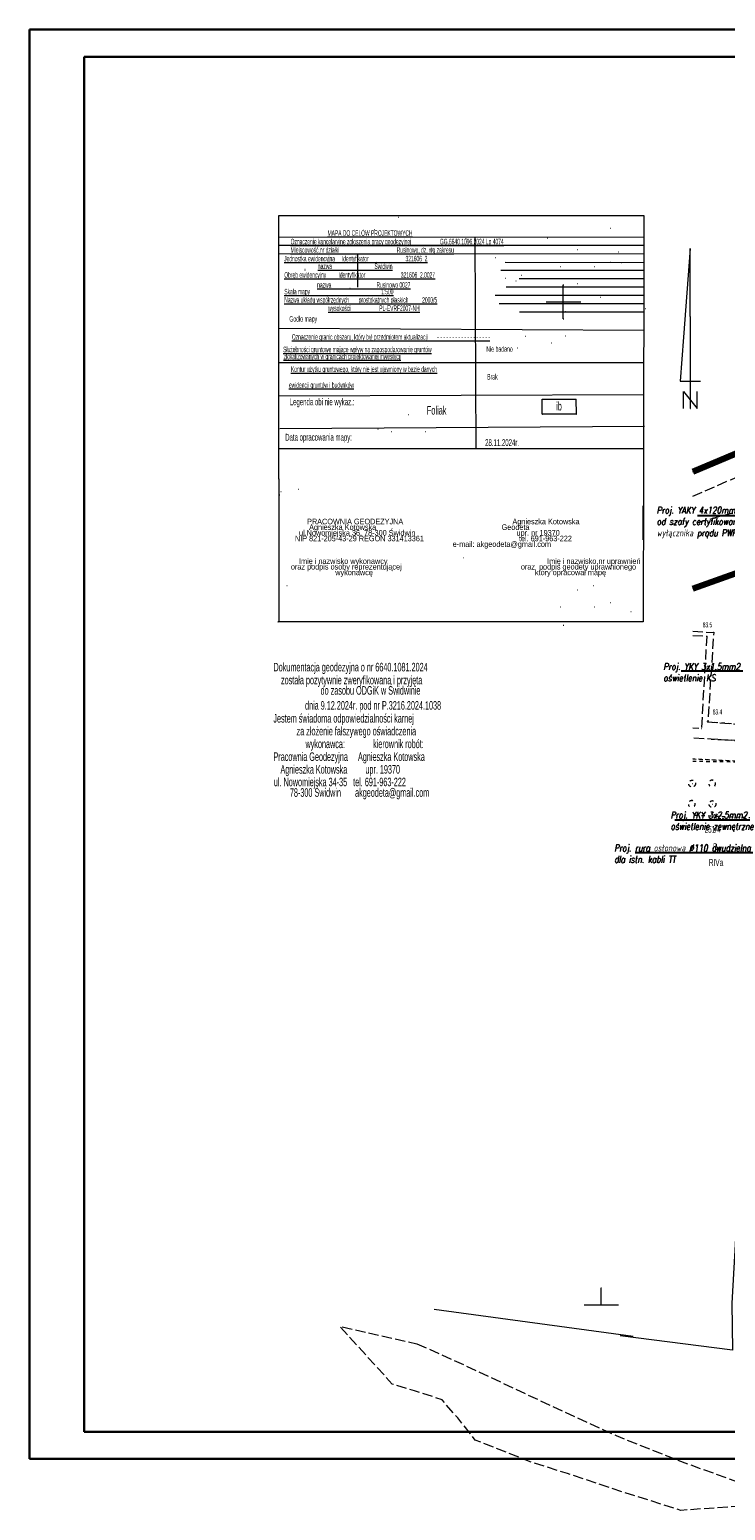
# Model space of a CAD drawing. Extents: x -198213 to 5540361, y 56395 to 5961443.
# Tile 2 of 76: x 5539416 to 5539518, y 5961220 to 5961437. Entities that reach past the tile are written whole.
import ezdxf
from ezdxf import colors
from ezdxf.entities.mleader import LeaderData, LeaderLine
from ezdxf.math import Vec2, Vec3

# ---------------------------------------------------------------- set-up
doc = ezdxf.new("R2010")
doc.units = 0
doc.header["$MEASUREMENT"] = 0
doc.linetypes.add('L_0_03', pattern=[1, 0.5, -0.5])
doc.linetypes.add('L_0_06', pattern=[2, 1.5, -0.5])
for name, color, linetype, lineweight in [('$ IE_OPISY', 7, 'Continuous', 25), ('0_Nr_Pióra__7', 8, 'Continuous', 13), ('121_Punkt_osnowy_szczegolowej_Atr103_Nr_Pióra__7', 8, 'Continuous', 13), ('209_oznaczenie_konturu_klasyfikacyjnego_Nr_Pióra__3', 8, 'Continuous', 18), ('210_oznaczenie_konturu_uzytku_gruntowego_Nr_Pióra__3', 8, 'Continuous', 18), ('211_Nr_dzialki_Nr_Pióra__7', 8, 'Continuous', 13), ('211_numer_dzialki_ewidencyjnej_Nr_Pióra__96', 8, 'Continuous', 13), ('217_kontur_klasyfikacyjny_Nr_Pióra__3', 8, 'Continuous', 18), ('218_kontur_uzytku_gruntowego_Nr_Pióra__3', 8, 'Continuous', 18), ('219_dzialka_ewidencyjna_Nr_Pióra__96', 8, 'Continuous', 13), ('ARCH MAPA RUSINOWO_Nr_Pióra__60', 8, 'Continuous', 211), ('chodnik_Nr_Pióra__7', 8, 'Continuous', 13), ('foliak_dla_projektanta_Nr_Pióra__5', 8, 'Continuous', 13), ('inny_obiekt_zagospodarowania_terenu_Nr_Pióra__7', 8, 'Continuous', 13), ('jezdnia_Nr_Pióra__7', 8, 'Continuous', 13), ('KArta3_Nr_Pióra__7', 8, 'Continuous', 13), ('ogrodzenie_trwale_Nr_Pióra__7', 8, 'Continuous', 13), ('opios_Nr_Pióra__7', 8, 'Continuous', 13), ('opis_mapy_Nr_Pióra__7', 8, 'Continuous', 13), ('pikieta_naturalna_Atr2_Nr_Pióra__7', 8, 'Continuous', 13), ('pikieta_naturalna_Nr_Pióra__7', 8, 'Continuous', 13), ('przewod_elektroenergetyczny_sredniego_napiecia__linia____symbol_Nr_Pióra__1', 8, 'Continuous', 25), ('skarpa_nieumocniona_Nr_Pióra__7', 8, 'Continuous', 13), ('uwierzytelnienie_Nr_Pióra__1', 8, 'Continuous', 25), ('Wstawianie_ramki_sekcyjnej_z_opisem_Nr_Pióra__7', 8, 'Continuous', 13), ('zadrzewienie__zakrzewienie_Nr_Pióra__7', 8, 'Continuous', 13)]:
    doc.layers.add(name, color=color, linetype=linetype, lineweight=lineweight)
doc.layers.add('$ IE_Tabele', color=7, linetype='Continuous')
doc.styles.add('1. Elektrobau_02.2024', font='romans.shx', dxfattribs={"width": 0.8, "oblique": 10})
doc.styles.add('GENERATED_STYLE_8', font='ARIALN.TTF')
doc.linetypes.add('L_0_15_SHX', pattern='A,0,[2,Rusinowo PAB zagospodarowanie 30.08.20251.Shx,S=7.5,R=0,X=0,Y=0],-7.5,0', length=7.5)

# ---------------------------------------------------------------- blocks, each defined once
blk = doc.blocks.new('Tabela - A2 (420x594)')
at = {"layer": '$ IE_Tabele', "color": 7, "lineweight": 30}
blk.add_line((5457934.63, 5929467.87), (5457934.63, 5929677.87), dxfattribs=at)
at = {"layer": '$ IE_Tabele', "lineweight": 30}
for p, q in [((5458231.63, 5929677.87), (5457934.63, 5929677.87)), ((5458227.13, 5929673.87), (5457942.63, 5929673.87)), ((5457942.63, 5929673.87), (5457942.63, 5929471.87)), ((5458227.13, 5929471.87), (5457942.63, 5929471.87)), ((5457934.63, 5929467.87), (5458231.63, 5929467.87))]:
    blk.add_line(p, q, dxfattribs=at)

msp = doc.modelspace()

# ---------------------------------------------------------------- linework, layer by layer
at = {"layer": '0_Nr_Pióra__7', "linetype": 'Continuous'}
for p, q in [((5539452.62, 5961410.04), (5539453.94, 5961410.07)), ((5539452.62, 5961371.32), (5539452.62, 5961410.04)), ((5539453.95, 5961410.08), (5539506.28, 5961410.08)), ((5539466.65, 5961408.02), (5539466.7, 5961408.02)), ((5539470.17, 5961409.82), (5539470.22, 5961409.82)), ((5539470.17, 5961409.82), (5539470.22, 5961409.82)), ((5539470.17, 5961409.82), (5539470.22, 5961409.82)), ((5539470.17, 5961409.82), (5539470.22, 5961409.82)), ((5539501.33, 5961408.2), (5539501.38, 5961408.2)), ((5539506.28, 5961410.08), (5539506.23, 5961371.32)), ((5539452.6, 5961406.9), (5539506.33, 5961406.88)), ((5539480.11, 5961406.7), (5539480.16, 5961406.7)), ((5539481.46, 5961406.88), (5539481.57, 5961375.74)), ((5539492.06, 5961406.74), (5539492.11, 5961406.74)), ((5539452.62, 5961404.46), (5539506.21, 5961404.43)), ((5539452.66, 5961405.69), (5539506.27, 5961405.69)), ((5539453.83, 5961405.7), (5539453.88, 5961405.7)), ((5539464.2, 5961404.42), (5539464.2, 5961399.52)), ((5539475.09, 5961405.19), (5539475.14, 5961405.19)), ((5539475.09, 5961405.19), (5539475.14, 5961405.19)), ((5539484.41, 5961403.9), (5539484.46, 5961403.9)), ((5539496.46, 5961405.06), (5539496.51, 5961405.06)), ((5539498.83, 5961405.7), (5539498.88, 5961405.7)), ((5539502.54, 5961404.74), (5539502.59, 5961404.74)), ((5539503.83, 5961405.7), (5539503.88, 5961405.7)), ((5539456.47, 5961402.18), (5539456.52, 5961402.18)), ((5539456.48, 5961402.03), (5539456.53, 5961402.03)), ((5539485.26, 5961402.03), (5539506.27, 5961402.03)), ((5539485.89, 5961403.18), (5539506.27, 5961403.17)), ((5539493.96, 5961402.56), (5539494.01, 5961402.56)), ((5539498.96, 5961402.56), (5539499.01, 5961402.56)), ((5539501.33, 5961403.2), (5539501.38, 5961403.2)), ((5539502.95, 5961403.15), (5539503, 5961403.15)), ((5539502.95, 5961403.15), (5539503, 5961403.15)), ((5539502.95, 5961403.15), (5539503, 5961403.15)), ((5539502.95, 5961403.15), (5539503, 5961403.15)), ((5539463.08, 5961399.38), (5539463.13, 5961399.38)), ((5539485.93, 5961400.85), (5539485.98, 5961400.85)), ((5539486.06, 5961399.57), (5539506.24, 5961399.57)), ((5539487.47, 5961400.44), (5539487.52, 5961400.44)), ((5539487.97, 5961400.78), (5539506.27, 5961400.78)), ((5539488.3, 5961401.31), (5539488.35, 5961401.31)), ((5539494.44, 5961399.86), (5539494.49, 5961399.86)), ((5539496.46, 5961400.06), (5539496.51, 5961400.06)), ((5539484.43, 5961398.33), (5539506.24, 5961398.33)), ((5539491.94, 5961397.36), (5539491.99, 5961397.36)), ((5539493.04, 5961397.13), (5539493.09, 5961397.13)), ((5539496.94, 5961397.36), (5539496.99, 5961397.36)), ((5539499.86, 5961398.07), (5539499.91, 5961398.07)), ((5539485, 5961397.11), (5539506.24, 5961397.11)), ((5539488.01, 5961395.9), (5539506.24, 5961395.9)), ((5539494.75, 5961395.97), (5539494.8, 5961395.97)), ((5539499.5, 5961395.92), (5539499.55, 5961395.92)), ((5539506.48, 5961396.39), (5539506.53, 5961396.39)), ((5539452.62, 5961393.5), (5539506.26, 5961393.23)), ((5539494.44, 5961394.86), (5539494.49, 5961394.86)), ((5539466.3, 5961391.67), (5539466.35, 5961391.67)), ((5539467.85, 5961392.42), (5539467.9, 5961392.42)), ((5539487.65, 5961390.62), (5539487.7, 5961390.62)), ((5539488.83, 5961392.33), (5539488.88, 5961392.33)), ((5539492.63, 5961391.36), (5539492.68, 5961391.36)), ((5539494.73, 5961392.39), (5539494.78, 5961392.39)), ((5539506.25, 5961388.42), (5539452.62, 5961388.4)), ((5539452.62, 5961383.58), (5539506.24, 5961383.75)), ((5539491.3, 5961383.03), (5539491.35, 5961383.03)), ((5539491.31, 5961383.09), (5539491.36, 5961383.09)), ((5539491.32, 5961382.42), (5539491.37, 5961382.42)), ((5539491.33, 5961383.08), (5539491.38, 5961383.08)), ((5539496.3, 5961383.09), (5539496.35, 5961383.09)), ((5539496.31, 5961383.02), (5539496.36, 5961383.02)), ((5539496.32, 5961382.47), (5539496.37, 5961382.47)), ((5539471.63, 5961380.83), (5539471.68, 5961380.83)), ((5539491.32, 5961380.88), (5539491.37, 5961380.88)), ((5539496.32, 5961380.88), (5539496.37, 5961380.88)), ((5539452.76, 5961378.77), (5539506.38, 5961379.09)), ((5539467.2, 5961378.66), (5539467.25, 5961378.66)), ((5539469.13, 5961378.33), (5539469.18, 5961378.33)), ((5539474.13, 5961378.33), (5539474.18, 5961378.33)), ((5539452.55, 5961375.81), (5539506.16, 5961375.84)), ((5539471.63, 5961375.83), (5539471.68, 5961375.83)), ((5539452.64, 5961371.38), (5539452.64, 5961350.35)), ((5539506.21, 5961371.31), (5539506.16, 5961350.35)), ((5539452.73, 5961369.04), (5539452.78, 5961369.04)), ((5539452.73, 5961369.04), (5539452.78, 5961369.04)), ((5539452.91, 5961369.51), (5539452.96, 5961369.51)), ((5539452.91, 5961369.51), (5539452.96, 5961369.51)), ((5539455.51, 5961369.85), (5539455.56, 5961369.85)), ((5539455.51, 5961369.85), (5539455.56, 5961369.85)), ((5539506.24, 5961367.99), (5539506.29, 5961367.99)), ((5539463.88, 5961363.33), (5539463.93, 5961363.33)), ((5539512.42, 5961364.43), (5539512.47, 5961364.43)), ((5539501.33, 5961358.2), (5539501.38, 5961358.2)), ((5539453.83, 5961355.7), (5539453.88, 5961355.7)), ((5539496.46, 5961355.06), (5539496.51, 5961355.06)), ((5539498.83, 5961355.7), (5539498.88, 5961355.7)), ((5539493.96, 5961352.56), (5539494.01, 5961352.56)), ((5539498.96, 5961352.56), (5539499.01, 5961352.56)), ((5539501.33, 5961353.2), (5539501.38, 5961353.2)), ((5539504.36, 5961351.88), (5539504.41, 5961351.88)), ((5539504.36, 5961351.88), (5539504.41, 5961351.88)), ((5539452.47, 5961350.35), (5539452.52, 5961350.35)), ((5539506.16, 5961350.35), (5539452.49, 5961350.35)), ((5539494.44, 5961349.86), (5539494.49, 5961349.86)), ((5539515.51, 5961348.25), (5539515.56, 5961348.25)), ((5539516.53, 5961348.8), (5539516.58, 5961348.8)), ((5539514.72, 5961334.69), (5539514.77, 5961334.69)), ((5539515.67, 5961335.68), (5539515.72, 5961335.68)), ((5539516.15, 5961333.12), (5539516.2, 5961333.12)), ((5539513.36, 5961326.59), (5539513.41, 5961326.59)), ((5539515.94, 5961326.27), (5539515.99, 5961326.27)), ((5539516.31, 5961327.1), (5539516.36, 5961327.1)), ((5539516.69, 5961326.27), (5539516.74, 5961326.27)), ((5539512.94, 5961323.27), (5539512.99, 5961323.27)), ((5539513.31, 5961324.1), (5539513.36, 5961324.1)), ((5539513.69, 5961323.27), (5539513.74, 5961323.27)), ((5539516.36, 5961323.59), (5539516.41, 5961323.59)), ((5539500, 5961252.5), (5539500.05, 5961252.5)), ((5539497.5, 5961250), (5539497.55, 5961250)), ((5539500, 5961250), (5539500.05, 5961250)), ((5539502.5, 5961250), (5539502.55, 5961250))]:
    msp.add_line(p, q, dxfattribs=at)
at = {"layer": '121_Punkt_osnowy_szczegolowej_Atr103_Nr_Pióra__7', "linetype": 'Continuous'}
msp.add_line((5539502.95, 5961403.15), (5539503, 5961403.15), dxfattribs=at)
msp.add_circle((5539502.95, 5961403.15), 0.025, dxfattribs=at)
at = {"layer": '217_kontur_klasyfikacyjny_Nr_Pióra__3', "linetype": 'L_0_03', "flags": 128}
for points in [[(5539525.28, 5961359.41), (5539513.45, 5961355.24)], [(5539513.45, 5961330.22), (5539523.77, 5961329.71)], [(5539523.77, 5961329.71), (5539513.45, 5961330.22)]]:
    msp.add_lwpolyline(points, dxfattribs=at)
at = {"layer": '218_kontur_uzytku_gruntowego_Nr_Pióra__3', "linetype": 'L_0_03', "flags": 128}
for points in [[(5539532.54, 5961380.41), (5539513.45, 5961372.4)], [(5539525.28, 5961359.41), (5539513.45, 5961355.24)], [(5539513.45, 5961355.24), (5539525.28, 5961359.41)], [(5539513.45, 5961330.22), (5539523.77, 5961329.71)], [(5539523.77, 5961329.71), (5539513.45, 5961330.22)]]:
    msp.add_lwpolyline(points, dxfattribs=at)
at = {"layer": '219_dzialka_ewidencyjna_Nr_Pióra__96', "linetype": 'Continuous', "flags": 128}
for points in [[(5539513.45, 5961372.4), (5539532.54, 5961380.41)], [(5539525.28, 5961359.41), (5539513.45, 5961355.23)], [(5539504.68, 5961245.38), (5539475.46, 5961249.31)]]:
    msp.add_lwpolyline(points, dxfattribs=at)
at = {"layer": 'ARCH MAPA RUSINOWO_Nr_Pióra__60', "linetype": 'Continuous', "flags": 128}
for points in [[(5539537.93, 5961412.26), (5539532.54, 5961380.41), (5539513.45, 5961372.4)], [(5539532.54, 5961380.41), (5539525.28, 5961359.41), (5539513.45, 5961355.23)]]:
    msp.add_lwpolyline(points, dxfattribs=at)
at = {"layer": 'chodnik_Nr_Pióra__7', "linetype": 'L_0_06', "flags": 128}
for points in [[(5539513.45, 5961348.98), (5539516.53, 5961348.8), (5539515.67, 5961335.68), (5539523.33, 5961335.1), (5539528.17, 5961334.88), (5539528.18, 5961334.25), (5539530.22, 5961334.18), (5539530.12, 5961332.63), (5539528.17, 5961332.66), (5539523.69, 5961332.64), (5539516.15, 5961333.12), (5539513.45, 5961333.3)], [(5539513.45, 5961348.37), (5539515.51, 5961348.25), (5539514.72, 5961334.69), (5539513.45, 5961334.76)]]:
    msp.add_lwpolyline(points, dxfattribs=at)
at = {"layer": 'foliak_dla_projektanta_Nr_Pióra__5', "linetype": 'Continuous', "flags": 128}
msp.add_lwpolyline([(5539496.3, 5961383.09), (5539496.32, 5961380.88), (5539491.32, 5961380.88), (5539491.31, 5961383.09)], close=True, dxfattribs=at)
at = {"layer": 'inny_obiekt_zagospodarowania_terenu_Nr_Pióra__7', "linetype": 'L_0_03', "flags": 128}
for points in [[(5539524.64, 5961335.04), (5539524.96, 5961346.96), (5539525.16, 5961353.95), (5539525.33, 5961359.87), (5539513.45, 5961355.35)], [(5539515.67, 5961335.68), (5539524.64, 5961335.04), (5539528.17, 5961334.88)], [(5539516.15, 5961333.12), (5539528.17, 5961332.66)]]:
    msp.add_lwpolyline(points, dxfattribs=at)
at = {"layer": 'jezdnia_Nr_Pióra__7', "linetype": 'L_0_06', "flags": 128}
msp.add_lwpolyline([(5539513.45, 5961368.8), (5539519.13, 5961371.29), (5539525.38, 5961373.91), (5539533.72, 5961377.16), (5539531.29, 5961367.39), (5539518.89, 5961366.23), (5539513.45, 5961364.72)], dxfattribs=at)
at = {"layer": 'ogrodzenie_trwale_Nr_Pióra__7', "linetype": 'Continuous', "flags": 128}
for points in [[(5539525.33, 5961359.87), (5539513.45, 5961355.35)], [(5539524.05, 5961332.64), (5539523.9, 5961329.75), (5539523.5, 5961321.5), (5539522.39, 5961306.43), (5539521.5, 5961294.69), (5539520.84, 5961279.37), (5539520.03, 5961264.94), (5539519.22, 5961250.27), (5539519.28, 5961243.36), (5539502.81, 5961245.45)]]:
    msp.add_lwpolyline(points, dxfattribs=at)
at = {"layer": 'ogrodzenie_trwale_Nr_Pióra__7', "linetype": 'L_0_15_SHX', "flags": 128}
for points in [[(5539525.33, 5961359.87), (5539513.45, 5961355.35)], [(5539524.05, 5961332.64), (5539523.9, 5961329.75), (5539523.5, 5961321.5), (5539522.39, 5961306.43), (5539521.5, 5961294.69), (5539520.84, 5961279.37), (5539520.03, 5961264.94), (5539519.22, 5961250.27), (5539519.28, 5961243.36), (5539502.81, 5961245.45)]]:
    msp.add_lwpolyline(points, dxfattribs=at)
at = {"layer": 'opios_Nr_Pióra__7', "linetype": 'Continuous'}
msp.add_line((5539513.1, 5961381.7), (5539513.15, 5961381.7), dxfattribs=at)
at = {"layer": 'opios_Nr_Pióra__7', "linetype": 'Continuous', "flags": 128}
for points in [[(5539513.1, 5961395.2), (5539513.1, 5961405.2), (5539512.6, 5961398.7)], [(5539512.6, 5961398.7), (5539512.1, 5961392.2)], [(5539513.1, 5961395.2), (5539513.1, 5961385.7)], [(5539512.1, 5961392.2), (5539511.6, 5961385.7), (5539514.6, 5961385.7)], [(5539512.1, 5961381.7), (5539512.1, 5961384.2), (5539514.1, 5961381.7), (5539514.1, 5961384.2)], [(5539513.1, 5961385.7), (5539513.1, 5961381.7)]]:
    msp.add_lwpolyline(points, dxfattribs=at)
at = {"layer": 'opis_mapy_Nr_Pióra__7', "linetype": 'Continuous', "flags": 128}
msp.add_lwpolyline([(5539506.16, 5961362.42), (5539506.16, 5961367.42)], dxfattribs=at)
at = {"layer": 'pikieta_naturalna_Nr_Pióra__7', "linetype": 'Continuous'}
for centre in [(5539516.53, 5961348.8), (5539515.67, 5961335.68)]:
    msp.add_circle(centre, 0.045, dxfattribs=at)
at = {"layer": 'przewod_elektroenergetyczny_sredniego_napiecia__linia____symbol_Nr_Pióra__1', "linetype": 'Continuous'}
msp.add_line((5539475.09, 5961405.19), (5539475.14, 5961405.19), dxfattribs=at)
msp.add_line((5539475.09, 5961405.19), (5539475.14, 5961405.19), dxfattribs=at)
at = {"layer": 'skarpa_nieumocniona_Nr_Pióra__7', "linetype": 'L_0_06', "flags": 128}
msp.add_lwpolyline([(5539472.93, 5961244.31), (5539480.04, 5961241.12), (5539489.07, 5961236.86), (5539502.21, 5961230.8), (5539511.28, 5961227.19), (5539522.48, 5961223.12), (5539522.27, 5961227.18), (5539521.24, 5961235.47), (5539520.81, 5961243.86), (5539520.97, 5961248.33), (5539521.44, 5961255.39), (5539521.91, 5961262.14), (5539522.81, 5961272.1), (5539523.28, 5961277.78), (5539524.48, 5961292.75), (5539524.88, 5961298.74), (5539525.76, 5961304.64), (5539526.21, 5961311.09), (5539526.69, 5961320.81), (5539527.38, 5961324.84), (5539527.07, 5961314.44), (5539526.78, 5961300.56), (5539526.51, 5961291.04), (5539526.25, 5961276.39), (5539526.27, 5961263.89), (5539525.98, 5961251.66), (5539525.73, 5961238.66), (5539525.7, 5961222.56), (5539521.84, 5961220.43), (5539521.63, 5961220.52), (5539511.7, 5961219.82), (5539503.08, 5961222.55), (5539495.07, 5961225.23), (5539489.74, 5961226.89), (5539481.5, 5961230.16), (5539478.92, 5961233.4), (5539476.63, 5961236.07), (5539472.57, 5961237.39), (5539469.31, 5961238.38), (5539461.59, 5961246.84)], close=True, dxfattribs=at)
msp.add_lwpolyline([(5539472.93, 5961244.31), (5539480.04, 5961241.12), (5539489.07, 5961236.86), (5539502.21, 5961230.8), (5539511.28, 5961227.19), (5539522.48, 5961223.12), (5539522.27, 5961227.18), (5539521.24, 5961235.47), (5539520.81, 5961243.86), (5539520.97, 5961248.33), (5539521.44, 5961255.39), (5539521.91, 5961262.14), (5539522.81, 5961272.1), (5539523.28, 5961277.78), (5539524.48, 5961292.75), (5539524.88, 5961298.74), (5539525.76, 5961304.64), (5539526.21, 5961311.09), (5539526.69, 5961320.81), (5539527.38, 5961324.84), (5539527.07, 5961314.44), (5539526.78, 5961300.56), (5539526.51, 5961291.04), (5539526.25, 5961276.39), (5539526.27, 5961263.89), (5539525.98, 5961251.66), (5539525.73, 5961238.66), (5539525.7, 5961222.56), (5539521.84, 5961220.43), (5539521.63, 5961220.52), (5539511.7, 5961219.82), (5539503.08, 5961222.55), (5539495.07, 5961225.23), (5539489.74, 5961226.89), (5539481.5, 5961230.16), (5539478.92, 5961233.4), (5539476.63, 5961236.07), (5539472.57, 5961237.39), (5539469.31, 5961238.38), (5539461.59, 5961246.84)], close=True, dxfattribs=at)
at = {"layer": 'Wstawianie_ramki_sekcyjnej_z_opisem_Nr_Pióra__7', "linetype": 'Continuous', "flags": 128}
for points in [[(5539494.44, 5961394.86), (5539494.44, 5961399.86)], [(5539494.44, 5961394.86), (5539494.44, 5961399.86)], [(5539491.94, 5961397.36), (5539496.94, 5961397.36)], [(5539491.94, 5961397.36), (5539496.94, 5961397.36)], [(5539500, 5961250), (5539500, 5961252.5)], [(5539500, 5961250), (5539500, 5961252.5)], [(5539497.5, 5961250), (5539502.5, 5961250)], [(5539497.5, 5961250), (5539502.5, 5961250)]]:
    msp.add_lwpolyline(points, dxfattribs=at)
at = {"layer": 'zadrzewienie__zakrzewienie_Nr_Pióra__7', "linetype": 'L_0_03', "flags": 128}
msp.add_lwpolyline([(5539513.45, 5961329.89), (5539523.9, 5961329.75), (5539523.5, 5961321.5), (5539513.45, 5961321.92)], dxfattribs=at)
at = {"layer": 'zadrzewienie__zakrzewienie_Nr_Pióra__7', "linetype": 'L_0_03'}
for centre in [(5539513.36, 5961326.59), (5539516.36, 5961323.59)]:
    msp.add_circle(centre, 0.5, dxfattribs=at)
for centre in [(5539516.31, 5961326.6), (5539513.31, 5961323.6)]:
    msp.add_arc(centre, 0.5, 318.85, 221.162, dxfattribs=at)

# ---------------------------------------------------------------- block references
at = {"layer": '$ IE_OPISY'}
msp.add_blockref('Tabela - A2 (420x594)', (81481.38, 31759.5), dxfattribs=at)

# ---------------------------------------------------------------- texts
at = {"layer": '0_Nr_Pióra__7', "linetype": 'Continuous', "char_height": 0.815, "attachment_point": 1, "style": 'GENERATED_STYLE_8'}
for s, insert in [('{\\W0.650000x;Godło mapy}', (5539454.18, 5961395.28)), ('{\\W0.650000x;Nie badano}', (5539483.13, 5961390.86)), ('{\\W0.650000x;Brak}', (5539483.24, 5961386.77))]:
    msp.add_mtext(s, dxfattribs=dict(at, insert=insert))
at = {"layer": '0_Nr_Pióra__7', "linetype": 'Continuous', "insert": (5539454.41, 5961367.17), "char_height": 0.815, "width": 52.9047, "attachment_point": 1, "line_spacing_factor": 0.61151, "style": 'GENERATED_STYLE_8'}
msp.add_mtext('{\\P    \\P        PRACOWNIA GEODEZYJNA                                                      Agnieszka Kotowska\\P         Agnieszka Kotowska                                                              Geodeta\\P    ul.Nowomiejska 36, 78-300 Świdwin                                                  upr. nr 19370\\P  NIP 821-205-43-29 REGON 331413361                                               tel. 691-963-222\\P                                                                                e-mail: akgeodeta@gmail.com\\P\\P         ^I^I^I^I^I^I^I        .\\P    Imię i nazwisko wykonawcy^I^I^I^I^I^I^I      Imię i nazwisko,nr uprawnień\\Poraz podpis osoby reprezentującej^I^I^I^I^I^I    oraz  podpis geodety uprawnionego\\P ^I^Iwykonawcę^I^I^I^I^I^I^I^Iktóry opracował mapę}', dxfattribs=at)
at = {"layer": '209_oznaczenie_konturu_klasyfikacyjnego_Nr_Pióra__3', "linetype": 'Continuous', "insert": (5539515.83, 5961315.51), "char_height": 1, "attachment_point": 1, "style": 'GENERATED_STYLE_8'}
msp.add_mtext('{\\W0.660000x;RIVa}', dxfattribs=at)
at = {"layer": '210_oznaczenie_konturu_uzytku_gruntowego_Nr_Pióra__3', "linetype": 'Continuous', "insert": (5539516.43, 5961317.81), "char_height": 1, "attachment_point": 1, "style": 'GENERATED_STYLE_8'}
msp.add_mtext('{\\W0.660000x;R}', dxfattribs=at)
at = {"layer": '211_Nr_dzialki_Nr_Pióra__7', "linetype": 'Continuous', "char_height": 1, "attachment_point": 7, "style": 'GENERATED_STYLE_8'}
for s, insert in [('{\\W0.620000x;Legenda obi nie wykaz.: }', (5539454.24, 5961381.88)), ('{\\W0.620000x;Data opracowania mapy: }', (5539453.57, 5961376.68)), ('{\\W0.620000x;28.11.2024r.}', (5539482.95, 5961376.18))]:
    msp.add_mtext(s, dxfattribs=dict(at, insert=insert))
at = {"layer": '211_numer_dzialki_ewidencyjnej_Nr_Pióra__96', "linetype": 'Continuous', "insert": (5539515.19, 5961320.38), "char_height": 1, "attachment_point": 1, "style": 'GENERATED_STYLE_8'}
msp.add_mtext('{\\W0.660000x;251/4}', dxfattribs=at)
at = {"layer": 'foliak_dla_projektanta_Nr_Pióra__5', "linetype": 'Continuous', "char_height": 1.25, "attachment_point": 1, "style": 'GENERATED_STYLE_8'}
for s, insert in [('{\\W0.660000x;Foliak}', (5539474.38, 5961382.06)), ('{\\W0.660000x;ib}', (5539493.38, 5961382.67))]:
    msp.add_mtext(s, dxfattribs=dict(at, insert=insert))
at = {"layer": 'KArta3_Nr_Pióra__7', "linetype": 'Continuous', "char_height": 0.815, "attachment_point": 7, "style": 'GENERATED_STYLE_8'}
for s, insert in [('{\\W0.620000x;\\L                           MAPA DO CELÓW PROJEKTOWYCH    }', (5539454.37, 5961407.06)), ('{\\W0.620000x;\\LOznaczenie kancelaryjne zgłoszenia pracy geodezyjnej                     GG.6640.1096.2024 Lp 4074}', (5539454.37, 5961405.57)), ('{\\W0.620000x;\\L    Jednostka ewidencyjna     Identyfikator                           321606_2}', (5539452.61, 5961403.07)), ('{\\W0.620000x;\\LMiejscowość,nr działki                                          Rusinowo, dz. wg zakresu}', (5539454.37, 5961404.34)), ('{\\W0.620000x;\\L    Obręb ewidencyjny         Identyfikator                          321606_2.0027}', (5539452.64, 5961400.67)), ('{\\W0.620000x;\\L                            nazwa                               Świdwin}', (5539452.74, 5961402.19)), ('{\\W0.620000x;\\L                            nazwa                                 Rusinowo 0027}', (5539452.64, 5961399.44)), ('{\\W0.620000x;\\L    Skala mapy                                                    1:500}', (5539452.64, 5961398.22)), ('{\\W0.620000x;\\L    Nazwa układu współrzędnych       prostokątnych płaskich          2000/5}', (5539452.64, 5961397)), ('{\\W0.620000x;\\L                                    wysokości                     PL-EVRF2007-NH  }', (5539452.64, 5961395.78)), ('{\\W0.620000x;\\L    Służebności gruntowe mające wpływ na zagospodarowanie gruntów}', (5539452.47, 5961389.72)), ('{\\W0.620000x;\\L    Oznaczenie granic obszaru, który był przedmiotem aktualizacji       - - - - - - - - - - - - - - - - - -}', (5539453.74, 5961391.56)), ('{\\W0.620000x;\\L    zlokalizowanych w granicach projektowanej inwestycji            }', (5539452.54, 5961388.7)), ('{\\W0.620000x;\\L    Kontur użytku gruntowego, który nie jest ujawniony w bazie danych}', (5539453.62, 5961386.83)), ('{\\W0.620000x;\\L    ewidencji gruntów i budynków }', (5539453.31, 5961384.5))]:
    msp.add_mtext(s, dxfattribs=dict(at, insert=insert))
at = {"layer": 'pikieta_naturalna_Atr2_Nr_Pióra__7', "linetype": 'Continuous', "char_height": 0.75, "attachment_point": 1, "style": 'GENERATED_STYLE_8'}
for s, insert in [('{\\W0.660000x;83.5}', (5539514.93, 5961350.3)), ('{\\W0.660000x;83.4}', (5539516.4, 5961337.5))]:
    msp.add_mtext(s, dxfattribs=dict(at, insert=insert))
at = {"layer": 'uwierzytelnienie_Nr_Pióra__1', "linetype": 'Continuous', "char_height": 1.25, "attachment_point": 1, "style": 'GENERATED_STYLE_8'}
for s, insert in [('{\\W0.680000x;Dokumentacja geodezyjna o nr 6640.1081.2024}', (5539451.85, 5961344.33)), ('{\\W0.680000x; została pozytywnie zweryfikowana i przyjęta }', (5539452.66, 5961342.43)), ('{\\W0.680000x;      do zasobu ODGiK w Świdwinie}', (5539457, 5961340.91)), ('{\\W0.680000x;    dnia 9.12.2024r. pod nr P.3216.2024.1038}', (5539455.3, 5961338.71)), ('{\\W0.680000x;Jestem świadoma odpowiedzialności karnej}', (5539451.84, 5961336.81)), ('{\\W0.680000x;   za złożenie fałszywego oświadczenia}', (5539454.36, 5961334.93)), ('{\\W0.680000x;    wykonawca:              kierownik robót:}', (5539455.37, 5961333.06)), ('{\\W0.680000x;Pracownia Geodezyjna     Agnieszka Kotowska}', (5539451.85, 5961331.18)), ('{\\W0.680000x;ul. Nowomiejska 34-35   tel. 691-963-222}', (5539451.91, 5961327.46)), ('{\\W0.680000x; Agnieszka Kotowska         upr. 19370}', (5539452.58, 5961329.31)), ('{\\W0.680000x;  78-300 Świdwin       akgeodeta@gmail.com}', (5539453.67, 5961325.91))]:
    msp.add_mtext(s, dxfattribs=dict(at, insert=insert))

# ---------------------------------------------------------------- leaders
at = {"layer": '$ IE_OPISY'}
ml = msp.add_multileader_mtext('Standard', dxfattribs=at)
ml.set_content('Proj. YAKY 4x120mm2 w rurze osłonowej AROT 110 \\Pod szafy certyfikowanego przeciwpożarowego \\Pwyłącznika prądu PWP dł. ok~82/92m', color=7, style='1. Elektrobau_02.2024')
ml.set_leader_properties(linetype='ByLayer', lineweight=-1)
ml.build(insert=Vec2(0, 0))
ml.multileader.update_dxf_attribs({"text_left_attachment_type": 6, "text_right_attachment_type": 6, "dogleg_length": 1.15, "arrow_head_size": 0.5})
ctx = ml.context
ctx.base_point, ctx.char_height, ctx.arrow_head_size, ctx.landing_gap_size, ctx.plane_origin = Vec3(5539508.07, 5961365.93), 1, 0.5, 0.09, Vec3(5539447.19, 5961243.5)
ctx.left_attachment, ctx.right_attachment = 6, 6
notes = []
notes.append((ctx, [(0, (1, 1, 0), (5539542.27, 5961365.93), (-1, 0), 1.15, [(0, [(5539574.56, 5961351)], 0, [])])]))
ctx.mtext.insert, ctx.mtext.width, ctx.mtext.flow_direction = Vec3(5539508.16, 5961367.26), 37.4911, 5
ml = msp.add_multileader_mtext('Standard', dxfattribs=at)
ml.set_content('\\Q10;\\W0.8;{\\A1;Proj. YKY 3x1,5mm2}\\Poświetlenie KS ', color=7, style='1. Elektrobau_02.2024')
ml.set_leader_properties(linetype='ByLayer', lineweight=-1)
ml.build(insert=Vec2(0, 0))
ml.multileader.update_dxf_attribs({"text_left_attachment_type": 6, "text_right_attachment_type": 6, "dogleg_length": 1.15, "arrow_head_size": 0.5})
ctx = ml.context
ctx.base_point, ctx.char_height, ctx.arrow_head_size, ctx.landing_gap_size, ctx.plane_origin = Vec3(5539509.05, 5961343.09), 1, 0.5, 0.09, Vec3(5539574.58, 5961326.13)
ctx.left_attachment, ctx.right_attachment = 6, 6
notes.append((ctx, [(0, (1, 1, 0), (5539523.14, 5961343.09), (-1, 0), 1.15, [(0, [(5539568.16, 5961325.41)], 0, [])])]))
ctx.mtext.insert, ctx.mtext.width, ctx.mtext.defined_height, ctx.mtext.flow_direction = Vec3(5539509.14, 5961344.29), 37.4911, 6.77, 5
ml = msp.add_multileader_mtext('Standard', dxfattribs=at)
ml.set_content('\\Q10;\\W0.8;{\\A1;Proj. YKY 3x2,5mm2}\\Poświetlenie zewnętrzne ', color=7, style='1. Elektrobau_02.2024')
ml.set_leader_properties(linetype='ByLayer', lineweight=-1)
ml.build(insert=Vec2(0, 0))
ml.multileader.update_dxf_attribs({"text_left_attachment_type": 6, "text_right_attachment_type": 6, "dogleg_length": 1.15, "arrow_head_size": 0.5})
ctx = ml.context
ctx.base_point, ctx.char_height, ctx.arrow_head_size, ctx.landing_gap_size, ctx.plane_origin = Vec3(5539510.11, 5961321.23), 1, 0.5, 0.09, Vec3(5539575.36, 5961299.86)
ctx.left_attachment, ctx.right_attachment = 6, 6
notes.append((ctx, [(0, (1, 1, 0), (5539525.49, 5961321.23), (-1, 0), 1.15, [(0, [(5539547.23, 5961318.69)], 0, [])])]))
ctx.mtext.insert, ctx.mtext.width, ctx.mtext.defined_height, ctx.mtext.flow_direction = Vec3(5539510.2, 5961322.47), 37.4911, 6.77, 5
ml = msp.add_multileader_mtext('Standard', dxfattribs=at)
ml.set_content('\\Q10;\\W0.8;{\\A1;Proj. rura osłonowa }Ø\\A1;110 dwudzielna \\Pdla istn. kabli TT', color=7, style='1. Elektrobau_02.2024')
ml.set_leader_properties(linetype='ByLayer', lineweight=-1)
ml.build(insert=Vec2(0, 0))
ml.multileader.update_dxf_attribs({"text_left_attachment_type": 6, "text_right_attachment_type": 6, "dogleg_length": 1.15, "arrow_head_size": 0.5})
ctx = ml.context
ctx.base_point, ctx.char_height, ctx.arrow_head_size, ctx.landing_gap_size, ctx.plane_origin = Vec3(5539501.83, 5961316.44), 1, 0.5, 0.09, Vec3(5539541.74, 5961298.1)
ctx.left_attachment, ctx.right_attachment = 6, 6
notes.append((ctx, [(0, (1, 1, 0), (5539526.44, 5961316.44), (-1, 0), 1.15, [(0, [(5539545.13, 5961313.6)], 0, [])])]))
ctx.mtext.insert, ctx.mtext.width, ctx.mtext.defined_height, ctx.mtext.flow_direction = Vec3(5539501.92, 5961317.64), 37.4911, 2.64, 5
for ctx, leaders in notes:
    for number, flags, end, landing, length, lines in leaders:
        leader = LeaderData()
        leader.index, (leader.has_last_leader_line, leader.has_dogleg_vector, leader.attachment_direction) = number, flags
        leader.last_leader_point, leader.dogleg_vector, leader.dogleg_length = Vec3(end), Vec3(landing), length
        for number, points, colour, breaks in lines:
            line = LeaderLine()
            line.index, line.vertices, line.color, line.breaks = number, Vec3.list(points), colors.encode_raw_color(colour), breaks
            leader.lines.append(line)
        ctx.leaders.append(leader)

doc.saveas('drawing.dxf')
